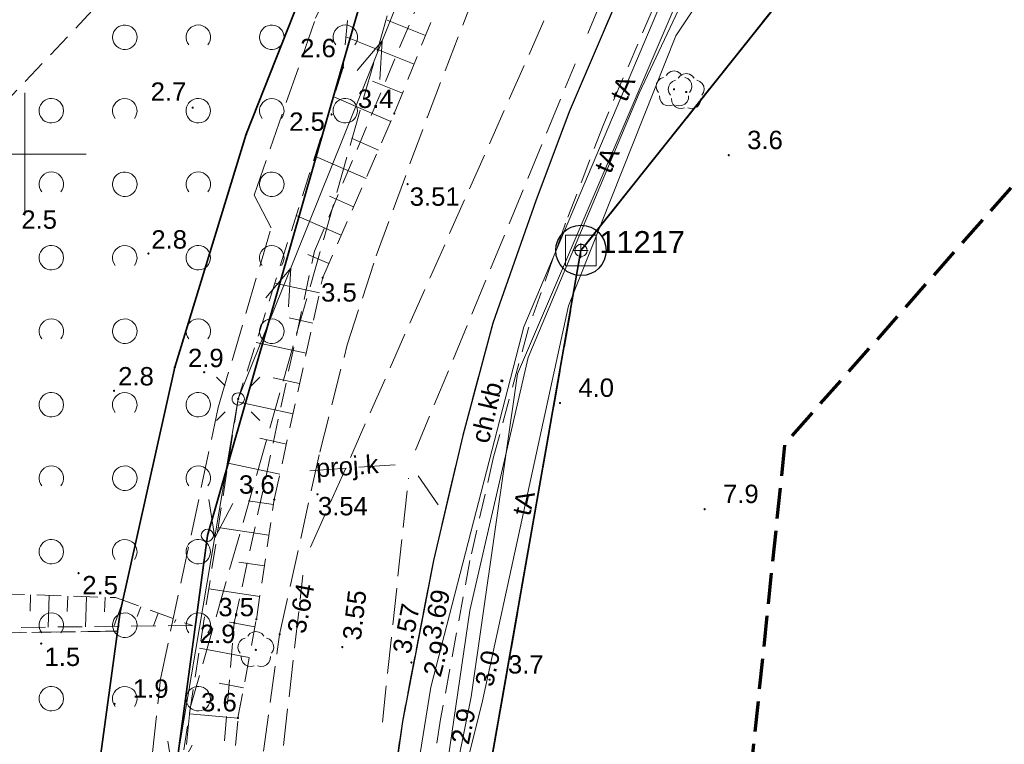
# Model space of a CAD drawing. Extents: x 5459987 to 5506369, y 5959610 to 5991660.
# Tile 22 of 51: x 5462450 to 5462490, y 5972176 to 5972205. Entities that reach past the tile are written whole.
import ezdxf
from ezdxf.enums import TextEntityAlignment as Align

# ---------------------------------------------------------------- set-up
doc = ezdxf.new("R2010")
doc.units = 0
for name, pattern in [('L_0_05', [1.75, 1.25, -0.5]), ('PRZER1-1', [1, 0.5, -0.5]), ('PRZER2-1', [1.5, 1, -0.5]), ('PRZER3-1', [2, 1.5, -0.5]), ('PRZER3-2', [2.5, 1.5, -1])]:
    doc.linetypes.add(name, pattern=pattern)
doc.layers.get('0').update_dxf_attribs({"linetype": 'CONTINUOUS'})
for name, color, linetype, lineweight in [('GEPPGD', 7, 'CONTINUOUS', 18), ('GEPPGO', 7, 'CONTINUOUS', 18), ('GESDZI', 7, 'CONTINUOUS', 18), ('GESJOB', 7, 'CONTINUOUS', 35), ('GESOZN', 7, 'CONTINUOUS', 18), ('GSLKRW', 7, 'CONTINUOUS', 25), ('GSPSSP', 7, 'CONTINUOUS', 18), ('GSPSSP_O', 7, 'CONTINUOUS', 18), ('GSPWPN', 7, 'CONTINUOUS', 13), ('GSPWPN_O', 7, 'CONTINUOUS', 13), ('GSPWPS', 7, 'CONTINUOUS', 13), ('GSPWPS_O', 7, 'CONTINUOUS', 13), ('GSSKOA', 7, 'CONTINUOUS', 18), ('GSSKOD', 7, 'CONTINUOUS', 18), ('GSSKOD_O', 7, 'CONTINUOUS', 18), ('GSSZAD', 7, 'CONTINUOUS', 18), ('GSSZSN', 7, 'CONTINUOUS', 18), ('GUPELA', 7, 'CONTINUOUS', 18), ('GUPPRZ_O', 7, 'CONTINUOUS', 18), ('KRZYZE_2000', 230, 'CONTINUOUS', 18), ('OSN_OZN', 1, 'L_0_05', 18), ('ZAKRES', 3, 'L_0_05', 18)]:
    doc.layers.add(name, color=color, linetype=linetype, lineweight=lineweight)
for name, color, linetype, lineweight, true_color in [('GESKKL', 7, 'CONTINUOUS', 18, 0x24bc24), ('GESUZY', 7, 'CONTINUOUS', 18, 0x008000), ('GSPRDL', 7, 'CONTINUOUS', 18, 0x008000), ('GULEPR', 1, 'CONTINUOUS', 18, 0xff0000), ('GULKPR', 7, 'CONTINUOUS', 18, 0x803300), ('GULKPR_O', 7, 'CONTINUOUS', 18, 0x803300), ('GULTPR', 7, 'CONTINUOUS', 18, 0xff9100), ('GULTPR_O', 7, 'CONTINUOUS', 18, 0xff9100), ('GULWPR', 5, 'CONTINUOUS', 18, 0x0000ff)]:
    doc.layers.add(name, color=color, linetype=linetype, lineweight=lineweight, true_color=true_color)
doc.styles.add('Arial', font='arial.ttf')

# ---------------------------------------------------------------- blocks, each defined once
blk = doc.blocks.new('GSPSSP1')
at = {"color": 0}
blk.add_lwpolyline([(0.625, 0.625), (0.625, -0.625), (-0.625, -0.625), (-0.625, 0.625)], close=True, dxfattribs=at)
for points in [[(0.3, 0), (-0.3, 0)], [(0, 0.3), (0, -0.3)]]:
    blk.add_lwpolyline(points, dxfattribs=at)
blk = doc.blocks.new('GEPPGD1_2')
blk.add_hatch(color=0).paths.add_polyline_path([(0, -0.045), (0.013906, -0.042798), (0.02645, -0.036406), (0.036406, -0.02645), (0.042798, -0.013906), (0.045, 0), (0.042798, 0.013906), (0.036406, 0.02645), (0.02645, 0.036406), (0.013906, 0.042798), (0, 0.045), (-0.013906, 0.042798), (-0.02645, 0.036406), (-0.036406, 0.02645), (-0.042798, 0.013906), (-0.045, 0), (-0.042798, -0.013906), (-0.036406, -0.02645), (-0.02645, -0.036406), (-0.013906, -0.042798)])
blk = doc.blocks.new('GSPRDL1')
blk.add_hatch(color=0).paths.add_polyline_path([(0, -0.045), (0.013906, -0.042798), (0.02645, -0.036406), (0.036406, -0.02645), (0.042798, -0.013906), (0.045, 0), (0.042798, 0.013906), (0.036406, 0.02645), (0.02645, 0.036406), (0.013906, 0.042798), (0, 0.045), (-0.013906, 0.042798), (-0.02645, 0.036406), (-0.036406, 0.02645), (-0.042798, 0.013906), (-0.045, 0), (-0.042798, -0.013906), (-0.036406, -0.02645), (-0.02645, -0.036406), (-0.013906, -0.042798)])
at = {"color": 0}
for points in [[(-0.635969, -0.134326), (-0.70458, -0.024001), (-0.731429, 0.103115), (-0.713292, 0.231763), (-0.652348, 0.346501), (-0.55591, 0.433559), (-0.435555, 0.482485)], [(-0.324277, 0.563333), (-0.240553, 0.662679), (-0.127956, 0.727494), (0, 0.75), (0.127956, 0.727494), (0.240553, 0.662679), (0.324277, 0.563333)], [(0.435555, 0.482485), (0.55591, 0.433559), (0.652348, 0.346501), (0.713292, 0.231763), (0.731429, 0.103115), (0.70458, -0.024001), (0.635969, -0.134326)], [(-0.068773, -0.646351), (-0.194901, -0.677512), (-0.324092, -0.663766), (-0.440839, -0.606763), (-0.531129, -0.513345), (-0.584125, -0.394725), (-0.593465, -0.265141)], [(0.593465, -0.265141), (0.584125, -0.394725), (0.531129, -0.513345), (0.440839, -0.606763), (0.324092, -0.663766), (0.194901, -0.677512), (0.068773, -0.646351)]]:
    blk.add_lwpolyline(points, dxfattribs=at)
blk = doc.blocks.new('GSPWPN1')
blk.add_hatch(color=0).paths.add_polyline_path([(-0.045, 0), (-0.043467, -0.011647), (-0.038971, -0.0225), (-0.03182, -0.03182), (-0.0225, -0.038971), (-0.011647, -0.043467), (0, -0.045), (0.011647, -0.043467), (0.0225, -0.038971), (0.03182, -0.03182), (0.038971, -0.0225), (0.043467, -0.011647), (0.045, 0), (0.043467, 0.011647), (0.038971, 0.0225), (0.03182, 0.03182), (0.0225, 0.038971), (0.011647, 0.043467), (0, 0.045), (-0.011647, 0.043467), (-0.0225, 0.038971), (-0.03182, 0.03182), (-0.038971, 0.0225), (-0.043467, 0.011647)])
blk = doc.blocks.new('GSPWPS1')
blk.add_hatch(color=0).paths.add_polyline_path([(-0.045, 0), (-0.043467, -0.011647), (-0.038971, -0.0225), (-0.03182, -0.03182), (-0.0225, -0.038971), (-0.011647, -0.043467), (0, -0.045), (0.011647, -0.043467), (0.0225, -0.038971), (0.03182, -0.03182), (0.038971, -0.0225), (0.043467, -0.011647), (0.045, 0), (0.043467, 0.011647), (0.038971, 0.0225), (0.03182, 0.03182), (0.0225, 0.038971), (0.011647, 0.043467), (0, 0.045), (-0.011647, 0.043467), (-0.0225, 0.038971), (-0.03182, 0.03182), (-0.038971, 0.0225), (-0.043467, 0.011647)])
blk = doc.blocks.new('GEPPGO1_1')
at = {"color": 0}
blk.add_lwpolyline([(0, 0.25), (0.077254, 0.237764), (0.146946, 0.202254), (0.202254, 0.146946), (0.237764, 0.077254), (0.25, 0), (0.237764, -0.077254), (0.202254, -0.146946), (0.146946, -0.202254), (0.077254, -0.237764), (0, -0.25), (-0.077254, -0.237764), (-0.146946, -0.202254), (-0.202254, -0.146946), (-0.237764, -0.077254), (-0.25, 0), (-0.237764, 0.077254), (-0.202254, 0.146946), (-0.146946, 0.202254), (-0.077254, 0.237764)], close=True, dxfattribs=at)
blk = doc.blocks.new('GEPPGD1_1')
at = {"color": 0}
blk.add_lwpolyline([(0, 0.25), (0.077254, 0.237764), (0.146946, 0.202254), (0.202254, 0.146946), (0.237764, 0.077254), (0.25, 0), (0.237764, -0.077254), (0.202254, -0.146946), (0.146946, -0.202254), (0.077254, -0.237764), (0, -0.25), (-0.077254, -0.237764), (-0.146946, -0.202254), (-0.202254, -0.146946), (-0.237764, -0.077254), (-0.25, 0), (-0.237764, 0.077254), (-0.202254, 0.146946), (-0.146946, 0.202254), (-0.077254, 0.237764)], close=True, dxfattribs=at)
blk = doc.blocks.new('GUPELA1')
at = {"color": 0}
blk.add_lwpolyline([(0, 0.25), (0.064705, 0.241481), (0.125, 0.216506), (0.176777, 0.176777), (0.216506, 0.125), (0.241481, 0.064705), (0.25, 0), (0.241481, -0.064705), (0.216506, -0.125), (0.176777, -0.176777), (0.125, -0.216506), (0.064705, -0.241481), (0, -0.25), (-0.064705, -0.241481), (-0.125, -0.216506), (-0.176777, -0.176777), (-0.216506, -0.125), (-0.241481, -0.064705), (-0.25, 0), (-0.241481, 0.064705), (-0.216506, 0.125), (-0.176777, 0.176777), (-0.125, 0.216506), (-0.064705, 0.241481)], close=True, dxfattribs=at)
blk = doc.blocks.new('GUPELA2')
blk.add_hatch(color=0).paths.add_polyline_path([(-0.001087, 0.044987), (0.011881, 0.043403), (0.021281, 0.03965), (0.030065, 0.033482), (0.038133, 0.023893), (0.043117, 0.012881), (0.044986, 0.001113), (0.044323, -0.007777), (0.040557, -0.019497), (0.033417, -0.030138), (0.024849, -0.037517), (0.013788, -0.042836), (0.002013, -0.044955), (-0.00982, -0.043916), (-0.020466, -0.040077), (-0.029541, -0.033946), (-0.036867, -0.025804), (-0.04187, -0.01649), (-0.04461, -0.005909), (-0.044532, 0.006476), (-0.041285, 0.017903), (-0.034764, 0.028574), (-0.024479, 0.03776), (-0.013449, 0.042943)])
at = {"color": 0}
for points in [[(-0.883883, 0.883883), (-0.53033, 0.53033)], [(0.883883, 0.883883), (0.53033, 0.53033)], [(-0.883883, -0.883883), (-0.53033, -0.53033)], [(0.883883, -0.883883), (0.53033, -0.53033)]]:
    blk.add_lwpolyline(points, dxfattribs=at)
blk = doc.blocks.new('SUEP1')
at = {"color": 0}
blk.add_lwpolyline([(-0.75, -0.5), (0.75, 0), (-0.75, 0.5)], dxfattribs=at)
blk = doc.blocks.new('GSSZAD1')
at = {"color": 0}
blk.add_lwpolyline([(0.5, 0), (0.490964, 0.094626), (0.464184, 0.185831), (0.420627, 0.27032), (0.361867, 0.34504), (0.290028, 0.407288), (0.207708, 0.454816), (0.117879, 0.485906), (0.023791, 0.499434), (-0.071157, 0.494911), (-0.163534, 0.4725), (-0.25, 0.433013), (-0.32743, 0.377875), (-0.393027, 0.309079), (-0.444418, 0.229113), (-0.479746, 0.140866), (-0.497736, 0.047528), (-0.497736, -0.047528), (-0.479746, -0.140866), (-0.444418, -0.229113), (-0.393027, -0.309079), (-0.32743, -0.377875), (-0.25, -0.433013), (-0.163534, -0.4725), (-0.071157, -0.494911), (0.023791, -0.499434), (0.117879, -0.485906), (0.207708, -0.454816), (0.290028, -0.407288), (0.361867, -0.34504), (0.420627, -0.27032), (0.464184, -0.185831), (0.490964, -0.094626)], close=True, dxfattribs=at)
blk = doc.blocks.new('GSSZAD2')
at = {"color": 0}
blk.add_lwpolyline([(-0.390312, -0.3125), (-0.445567, -0.226869), (-0.482312, -0.131814), (-0.49902, -0.031282), (-0.494998, 0.070549), (-0.470412, 0.169449), (-0.426283, 0.26131), (-0.364446, 0.342315), (-0.287468, 0.409099), (-0.198548, 0.458889), (-0.10138, 0.489614), (0, 0.5), (0.10138, 0.489614), (0.198548, 0.458889), (0.287468, 0.409099), (0.364446, 0.342315), (0.426283, 0.26131), (0.470412, 0.169449), (0.494998, 0.070549), (0.49902, -0.031282), (0.482312, -0.131814), (0.445567, -0.226869), (0.390312, -0.3125)], dxfattribs=at)

msp = doc.modelspace()

# ---------------------------------------------------------------- linework, layer by layer
at = {"layer": 'GESDZI', "color": 86, "linetype": 'Continuous', "lineweight": 35, "true_color": 0x1a7000, "elevation": 10.22}
for points in [[(5462464.9, 5972151.67), (5462472.7, 5972196.07), (5462523.12, 5972259.37), (5462564.43, 5972288.11), (5462603.85, 5972292.22), (5462653.76, 5972289.26), (5462695.34, 5972286.78), (5462700.13, 5972289.31), (5462695.37, 5972302.27), (5462663.21, 5972300.67), (5462630.84, 5972304.3), (5462587.76, 5972309.16), (5462576.53, 5972310.13), (5462554.27, 5972303.77), (5462552.44, 5972302.79), (5462514.49, 5972273.68), (5462499.09, 5972259.82), (5462484.81, 5972241.37), (5462479.23, 5972234.17), (5462464.73, 5972209.82), (5462457.45, 5972184.44), (5462453.87, 5972157.77)], [(5462868.07, 5971903.66), (5462716.09, 5971917.91), (5462701.65, 5971919.26), (5462699.25, 5971919.55), (5462696.65, 5971919.73), (5462678.14, 5971921.53), (5462658.22, 5971923.38), (5462639.31, 5971925.14), (5462580.4, 5971930.64), (5462580.99, 5971970.63), (5462581.26, 5971988.63), (5462581.38, 5971996.63), (5462581.71, 5972019.24), (5462579.02, 5972070.41), (5462569.44, 5972241.64), (5462569.03, 5972275.5), (5462523.12, 5972259.37), (5462472.7, 5972196.07), (5462464.9, 5972151.67), (5462468.85, 5972073.61), (5462424.66, 5971940.41), (5462396.95, 5971904.43), (5462373.23, 5971712.32)]]:
    msp.add_lwpolyline(points, dxfattribs=at)
for points in [[(5462464.99, 5972231.39), (5462471.3, 5972227.41), (5462462.69, 5972210.08), (5462459.04, 5972200.82), (5462456.12, 5972191.3), (5462453.89, 5972181.3), (5462452.51, 5972171.14), (5462452.01, 5972160.32), (5462452.32, 5972150.13), (5462455.34, 5972102.56), (5462457.87, 5972101.97), (5462453.87, 5972157.77), (5462457.45, 5972184.44), (5462464.73, 5972209.82), (5462479.23, 5972234.17)], [(5462464.99, 5972231.39), (5462432.19, 5972224.99), (5462427.17, 5972199.15), (5462410.43, 5972168), (5462406.62, 5972160.9), (5462385.18, 5972097.94), (5462407.14, 5972103.91), (5462448.06, 5972094.45), (5462450.21, 5972103.75), (5462455.34, 5972102.56), (5462452.32, 5972150.13), (5462452.01, 5972160.32), (5462452.51, 5972171.14), (5462453.89, 5972181.3), (5462456.12, 5972191.3), (5462459.04, 5972200.82), (5462462.69, 5972210.08), (5462471.3, 5972227.41)]]:
    msp.add_lwpolyline(points, close=True, dxfattribs=at)
at = {"layer": 'GESJOB', "color": 252, "linetype": 'PRZER3-2', "lineweight": 35, "elevation": 10.22}
msp.add_lwpolyline([(5462579.02, 5972070.41), (5462569.44, 5972241.64), (5462569.03, 5972275.5), (5462523.12, 5972259.37), (5462472.7, 5972196.07), (5462464.9, 5972151.67)], dxfattribs=at)
msp.add_lwpolyline([(5462579.02, 5972070.41), (5462569.44, 5972241.64), (5462569.03, 5972275.5), (5462523.12, 5972259.37), (5462472.7, 5972196.07), (5462464.9, 5972151.67)], dxfattribs=at)
at = {"layer": 'GESKKL', "color": 252, "linetype": 'PRZER3-1', "lineweight": 18, "elevation": 10.06}
for points in [[(5462432.19, 5972224.99), (5462427.17, 5972199.15), (5462414.304, 5972175.208), (5462419.44, 5972170.82), (5462436.75, 5972164.98), (5462438.56, 5972171.6), (5462443.13, 5972185.52), (5462444.79, 5972196.46), (5462445.76, 5972196.29), (5462444.24, 5972184.97), (5462442.57, 5972180.36), (5462453.786, 5972180.532), (5462453.89, 5972181.3), (5462456.12, 5972191.3), (5462459.04, 5972200.82), (5462462.69, 5972210.08), (5462471.3, 5972227.41), (5462464.99, 5972231.39)], [(5462442.57, 5972180.36), (5462439.37, 5972171.46), (5462420.949, 5972100.717), (5462458.58, 5972092.02), (5462457.87, 5972101.97), (5462455.34, 5972102.56), (5462452.32, 5972150.13), (5462452.01, 5972160.32), (5462452.51, 5972171.14), (5462453.786, 5972180.532)]]:
    msp.add_lwpolyline(points, close=True, dxfattribs=at)
at = {"layer": 'GESOZN', "color": 252, "linetype": 'Continuous', "lineweight": 18, "elevation": 10.1}
msp.add_lwpolyline([(5462359.45, 5971403.28), (5462357.42, 5971443.6), (5462353.51, 5971465.73), (5462356.74, 5971481.76), (5462360.22, 5971562.85), (5462362.46, 5971623.44), (5462362.24, 5971633.81), (5462361.78, 5971666.54), (5462364.19, 5971706.59), (5462365.27, 5971717.59), (5462366.22, 5971726.74), (5462368.44, 5971742.8), (5462377.1, 5971802.16), (5462377.21, 5971868.04), (5462377.38, 5971905.1), (5462421.07, 5971953.77), (5462459.72, 5972075.93), (5462459.45, 5972086.04), (5462458.58, 5972092.02), (5462453.87, 5972157.77), (5462457.45, 5972184.44), (5462464.73, 5972209.82), (5462479.23, 5972234.17)], dxfattribs=at)
at = {"layer": 'GESUZY', "color": 252, "linetype": 'PRZER1-1', "lineweight": 18, "elevation": 10.08}
for points in [[(5462464.9, 5972151.67), (5462472.7, 5972196.07), (5462523.12, 5972259.37), (5462564.43, 5972288.11), (5462603.85, 5972292.22), (5462642.54, 5972289.925), (5462653.76, 5972289.26), (5462695.34, 5972286.78), (5462700.13, 5972289.31), (5462695.37, 5972302.27), (5462663.21, 5972300.67), (5462644.621, 5972302.755), (5462630.84, 5972304.3), (5462587.76, 5972309.16), (5462576.53, 5972310.13), (5462554.27, 5972303.77), (5462552.44, 5972302.79), (5462514.49, 5972273.68), (5462499.09, 5972259.82), (5462484.81, 5972241.37), (5462479.23, 5972234.17), (5462464.73, 5972209.82), (5462457.45, 5972184.44), (5462453.87, 5972157.77)], [(5462573.873, 5972162.41), (5462571.197, 5972210.24), (5462570.072, 5972230.35), (5462569.44, 5972241.64), (5462569.03, 5972275.5), (5462523.12, 5972259.37), (5462472.7, 5972196.07), (5462464.9, 5972151.67)]]:
    msp.add_lwpolyline(points, dxfattribs=at)
for points in [[(5462464.99, 5972231.39), (5462471.3, 5972227.41), (5462462.69, 5972210.08), (5462459.04, 5972200.82), (5462456.12, 5972191.3), (5462453.89, 5972181.3), (5462453.786, 5972180.532), (5462452.51, 5972171.14), (5462452.01, 5972160.32), (5462452.32, 5972150.13), (5462455.34, 5972102.56), (5462457.87, 5972101.97), (5462453.87, 5972157.77), (5462457.45, 5972184.44), (5462464.73, 5972209.82), (5462479.23, 5972234.17)], [(5462432.19, 5972224.99), (5462427.17, 5972199.15), (5462414.304, 5972175.208), (5462419.44, 5972170.82), (5462436.75, 5972164.98), (5462438.56, 5972171.6), (5462443.13, 5972185.52), (5462444.79, 5972196.46), (5462445.76, 5972196.29), (5462444.24, 5972184.97), (5462442.57, 5972180.36), (5462453.786, 5972180.532), (5462453.89, 5972181.3), (5462456.12, 5972191.3), (5462459.04, 5972200.82), (5462462.69, 5972210.08), (5462471.3, 5972227.41), (5462464.99, 5972231.39)], [(5462442.57, 5972180.36), (5462439.37, 5972171.46), (5462420.949, 5972100.717), (5462458.58, 5972092.02), (5462457.87, 5972101.97), (5462455.34, 5972102.56), (5462452.32, 5972150.13), (5462452.01, 5972160.32), (5462452.51, 5972171.14), (5462453.786, 5972180.532)]]:
    msp.add_lwpolyline(points, close=True, dxfattribs=at)
at = {"layer": 'GSLKRW', "color": 252, "linetype": 'Continuous', "lineweight": 25, "elevation": 10.18}
msp.add_lwpolyline([(5462537.24, 5972278.9), (5462528.77, 5972272.35), (5462520.72, 5972265.94), (5462518.12, 5972263.57), (5462503.55, 5972249.04), (5462498.7, 5972243.86), (5462492.85, 5972237.15), (5462489.74, 5972233.19), (5462486.81, 5972229.06), (5462482.96, 5972223.28), (5462480.8, 5972219.89), (5462478.86, 5972216.4), (5462475.4, 5972209.17), (5462472.22, 5972201.73), (5462470.86, 5972198.1), (5462469.1, 5972193.1), (5462467.88, 5972188.52), (5462466.68, 5972183.42), (5462465.41, 5972176.84), (5462464.54, 5972170.6)], dxfattribs=at)
at = {"layer": 'GSSKOA', "color": 252, "linetype": 'PRZER3-1', "lineweight": 18, "elevation": 10.18}
for points in [[(5462458.91, 5972169.69), (5462460.4, 5972180.4), (5462462.04, 5972187.83), (5462463.16, 5972192.22), (5462464.34, 5972195.85), (5462466.43, 5972201.53), (5462468.91, 5972207.94), (5462473.32, 5972217), (5462476.51, 5972222.96), (5462477.783, 5972224.815), (5462483.334, 5972232.939), (5462487.26, 5972238.5), (5462490.92, 5972243.02), (5462494.08, 5972246.77), (5462499.62, 5972253.4), (5462510.99, 5972264.79), (5462513.02, 5972266.39), (5462514.13, 5972266.77), (5462519.76, 5972271.67), (5462521.19, 5972272.64), (5462530.96, 5972280.47), (5462540.96, 5972287.78)], [(5462537.24, 5972278.9), (5462528.77, 5972272.35), (5462520.72, 5972265.94), (5462518.12, 5972263.57), (5462503.55, 5972249.04), (5462498.7, 5972243.86), (5462495.41, 5972240.18), (5462492.85, 5972237.15), (5462489.74, 5972233.19), (5462486.81, 5972229.06), (5462482.96, 5972223.28), (5462480.8, 5972219.89), (5462478.86, 5972216.4), (5462475.4, 5972209.17), (5462472.22, 5972201.73), (5462470.86, 5972198.1), (5462469.1, 5972193.1), (5462467.88, 5972188.52), (5462466.68, 5972183.42), (5462465.41, 5972176.84), (5462464.54, 5972170.6)]]:
    msp.add_lwpolyline(points, dxfattribs=at)
at = {"layer": 'GSSKOD', "color": 252, "linetype": 'PRZER2-1', "lineweight": 18, "elevation": 10.18}
for points in [[(5462464.54, 5972170.6), (5462465.41, 5972176.84), (5462466.68, 5972183.42), (5462467.88, 5972188.52), (5462469.1, 5972193.1), (5462470.86, 5972198.1), (5462472.22, 5972201.73), (5462475.4, 5972209.17), (5462478.86, 5972216.4), (5462480.8, 5972219.89), (5462482.96, 5972223.28), (5462486.81, 5972229.06), (5462489.74, 5972233.19), (5462492.85, 5972237.15), (5462495.41, 5972240.18), (5462498.7, 5972243.86), (5462503.55, 5972249.04), (5462518.12, 5972263.57), (5462520.79, 5972265.79), (5462529.36, 5972271.29), (5462538.47, 5972277)], [(5462539.29, 5972275.64), (5462530.23, 5972270.04), (5462522.12, 5972264.91), (5462499.8, 5972242.89), (5462496.56, 5972239.18), (5462494.04, 5972236.1), (5462491.03, 5972232.33), (5462488.11, 5972228.38), (5462484.29, 5972222.54), (5462481.84, 5972218.65), (5462480.13, 5972215.56), (5462478.28, 5972212.22), (5462476.78, 5972208.63), (5462473.6, 5972201.17), (5462472.07, 5972197.18), (5462470.56, 5972192.9), (5462469.12, 5972187.58), (5462468.17, 5972183.41), (5462466.97, 5972176.94), (5462465.81, 5972169.4)]]:
    msp.add_lwpolyline(points, dxfattribs=at)
at = {"layer": 'GSSZAD', "color": 252, "linetype": 'PRZER2-1', "lineweight": 18, "elevation": 10.1}
msp.add_lwpolyline([(5462457.068, 5972145.976), (5462456.663, 5972158.117), (5462458.551, 5972180.874), (5462461.826, 5972196.045), (5462470.007, 5972215.604), (5462467.216, 5972221.115), (5462442.851, 5972195.417), (5462426.361, 5972163.844), (5462420.603, 5972145.229), (5462414.153, 5972107.869), (5462429.004, 5972109.634), (5462447.067, 5972106.831), (5462459.302, 5972101.863), (5462459.793, 5972105.878), (5462459.021, 5972107.622), (5462458.667, 5972116.741), (5462458.285, 5972128.025)], close=True, dxfattribs=at)
at = {"layer": 'GSSZSN', "color": 252, "linetype": 'PRZER2-1', "lineweight": 18, "elevation": 10.06}
msp.add_lwpolyline([(5462457.65, 5972165.41), (5462458.7, 5972176.99), (5462459.45, 5972181.01), (5462460.18, 5972185.9), (5462462.16, 5972194.96), (5462465.08, 5972201.66), (5462468.85, 5972211.06), (5462470.71, 5972214.41), (5462474.85, 5972224.11), (5462463.59, 5972209.94), (5462462.99, 5972203.54), (5462458.71, 5972190.01), (5462454.048, 5972159.947)], dxfattribs=at)
at = {"layer": 'GSSZSN', "color": 252, "linetype": 'Continuous', "lineweight": 18, "elevation": 10.06}
for points in [[(5462466.356, 5972204.842), (5462464.793, 5972205.469)], [(5462463.107, 5972204.784), (5462465.886, 5972203.669)], [(5462465.416, 5972202.497), (5462464.193, 5972202.987)], [(5462462.611, 5972202.341), (5462464.935, 5972201.328)], [(5462464.431, 5972200.17), (5462463.329, 5972200.65)], [(5462461.844, 5972199.919), (5462463.926, 5972199.012)], [(5462463.421, 5972197.853), (5462462.441, 5972198.281)], [(5462461.078, 5972197.496), (5462462.916, 5972196.695)], [(5462462.411, 5972195.537), (5462461.553, 5972195.911)], [(5462460.206, 5972194.738), (5462462.025, 5972194.341)], [(5462461.755, 5972193.106), (5462460.789, 5972193.317)], [(5462459.44, 5972192.319), (5462461.485, 5972191.872)], [(5462461.215, 5972190.638), (5462460.137, 5972190.873)], [(5462458.692, 5972189.896), (5462460.946, 5972189.403)], [(5462460.676, 5972188.169), (5462459.587, 5972188.407)], [(5462458.304, 5972187.394), (5462460.406, 5972186.935)], [(5462460.15, 5972185.698), (5462459.119, 5972185.852)], [(5462457.895, 5972184.757), (5462459.963, 5972184.448)], [(5462459.777, 5972183.198), (5462458.739, 5972183.353)], [(5462450.234, 5972182.017), (5462450.211, 5972181.353)], [(5462450.994, 5972181.991), (5462450.949, 5972180.698)], [(5462451.754, 5972181.964), (5462451.732, 5972181.335)], [(5462457.508, 5972182.26), (5462459.59, 5972181.949)], [(5462452.513, 5972181.938), (5462452.471, 5972180.713)], [(5462453.273, 5972181.912), (5462453.253, 5972181.317)], [(5462454.014, 5972181.784), (5462453.63, 5972180.725)], [(5462454.729, 5972181.525), (5462454.585, 5972181.13)], [(5462455.443, 5972181.267), (5462455.254, 5972180.742)], [(5462456.158, 5972181.008), (5462456.112, 5972180.879)], [(5462459.392, 5972180.701), (5462458.359, 5972180.894)], [(5462457.133, 5972179.837), (5462459.161, 5972179.459)], [(5462458.929, 5972178.217), (5462457.934, 5972178.403)], [(5462456.717, 5972177.155), (5462458.699, 5972176.975)]]:
    msp.add_lwpolyline(points, dxfattribs=at)
at = {"layer": 'GSSZSN', "color": 252, "linetype": 'PRZER2-1', "lineweight": 18, "elevation": 10.06}
msp.add_lwpolyline([(5462445.76, 5972196.29), (5462447.036, 5972186.992), (5462448.986, 5972182.06), (5462453.7, 5972181.898), (5462456.846, 5972180.759), (5462448.814, 5972180.675), (5462445.469, 5972183.847), (5462444.24, 5972184.97)], close=True, dxfattribs=at)
at = {"layer": 'GULEPR', "color": 1, "linetype": 'PRZER3-1', "lineweight": 18, "true_color": 0xff0000, "elevation": 10.14}
msp.add_lwpolyline([(5462454.373, 5972167.626), (5462455.534, 5972178.575), (5462457.895, 5972189.661), (5462460.053, 5972196.993), (5462459.361, 5972198.326), (5462461.87, 5972205.551), (5462469.133, 5972221.104), (5462472.009, 5972224.524), (5462473.402, 5972223.756), (5462481.312, 5972234.779), (5462486.343, 5972242.471), (5462494.904, 5972251.272), (5462509.216, 5972264.885), (5462517.055, 5972271.922), (5462517.498, 5972271.605), (5462525.042, 5972278.674), (5462532.62, 5972285.192), (5462539.846, 5972290.62), (5462551.924, 5972296.859), (5462557.517, 5972300.218), (5462567.129, 5972303.658)], dxfattribs=at)
msp.add_lwpolyline([(5462454.373, 5972167.626), (5462455.534, 5972178.575), (5462457.895, 5972189.661), (5462460.053, 5972196.993), (5462459.361, 5972198.326), (5462461.87, 5972205.551), (5462469.133, 5972221.104), (5462472.009, 5972224.524), (5462473.402, 5972223.756), (5462481.312, 5972234.779), (5462486.343, 5972242.471), (5462494.904, 5972251.272), (5462509.216, 5972264.885), (5462517.055, 5972271.922), (5462517.498, 5972271.605), (5462525.042, 5972278.674), (5462532.62, 5972285.192), (5462539.846, 5972290.62), (5462551.924, 5972296.859), (5462557.517, 5972300.218), (5462567.129, 5972303.658)], dxfattribs=at)
at = {"layer": 'GULEPR', "color": 1, "linetype": 'Continuous', "lineweight": 18, "true_color": 0xff0000, "elevation": 10.14}
msp.add_lwpolyline([(5462453.01, 5972156.3), (5462458.71, 5972190.01), (5462471.06, 5972220.73)], dxfattribs=at)
msp.add_lwpolyline([(5462453.01, 5972156.3), (5462458.71, 5972190.01), (5462471.06, 5972220.73)], dxfattribs=at)
at = {"layer": 'GULKPR', "linetype": 'PRZER3-1', "lineweight": 18, "elevation": 10.14}
for points in [[(5462461.666, 5972183.963), (5462481.167, 5972227.95)], [(5462472.975, 5972204.924), (5462478.53, 5972218.37)], [(5462465.951, 5972187.92), (5462472.463, 5972203.685)], [(5462465.123, 5972187.324), (5462461.195, 5972187.05)], [(5462464.594, 5972176.81), (5462465.658, 5972186.769)], [(5462466.878, 5972185.681), (5462466.061, 5972186.871)], [(5462458.73, 5972159.97), (5462461.354, 5972182.818)]]:
    msp.add_lwpolyline(points, dxfattribs=at)
at = {"layer": 'GULTPR', "color": 30, "linetype": 'Continuous', "lineweight": 18, "true_color": 0xff9100, "elevation": 10.14}
for points in [[(5462465.805, 5972165.265), (5462465.876, 5972165.754), (5462468.17, 5972181.38), (5462470.54, 5972191.7), (5462475.08, 5972202.49), (5462480.35, 5972213.69), (5462486.39, 5972223.61), (5462500.81, 5972240.29), (5462502.97, 5972242.46)], [(5462465.805, 5972165.265), (5462465.876, 5972165.754), (5462468.17, 5972181.38), (5462470.54, 5972191.7), (5462475.08, 5972202.49), (5462480.35, 5972213.69), (5462486.39, 5972223.61), (5462500.81, 5972240.29), (5462502.97, 5972242.46)], [(5462466.04, 5972167.07), (5462468.68, 5972177.68), (5462472.19, 5972193.81), (5462476.574, 5972204.835), (5462484.4, 5972216.54), (5462493.51, 5972229.63)], [(5462466.04, 5972167.07), (5462468.68, 5972177.68), (5462472.19, 5972193.81), (5462476.574, 5972204.835), (5462484.4, 5972216.54), (5462493.51, 5972229.63)], [(5462466.04, 5972167.07), (5462468.22, 5972177.85), (5462470.11, 5972191.04), (5462478.69, 5972211.09), (5462485.18, 5972221.97)], [(5462466.04, 5972167.07), (5462468.22, 5972177.85), (5462470.11, 5972191.04), (5462478.69, 5972211.09), (5462485.18, 5972221.97)], [(5462486.16, 5972221.57), (5462480.02, 5972213.12), (5462478.58, 5972212.37), (5462470.37, 5972192.95), (5462466.57, 5972178.24), (5462464.79, 5972167.17), (5462464.14, 5972154.95), (5462464.66, 5972139.16), (5462465.41, 5972129.57), (5462466.55, 5972118.68)], [(5462486.16, 5972221.57), (5462480.02, 5972213.12), (5462478.58, 5972212.37), (5462470.37, 5972192.95), (5462466.57, 5972178.24), (5462464.79, 5972167.17), (5462464.14, 5972154.95), (5462464.66, 5972139.16), (5462465.41, 5972129.57), (5462466.55, 5972118.68)]]:
    msp.add_lwpolyline(points, dxfattribs=at)
at = {"layer": 'GULWPR', "color": 5, "linetype": 'PRZER3-1', "lineweight": 18, "true_color": 0x0000ff, "elevation": 10.14}
msp.add_lwpolyline([(5462704.964, 5972286.685), (5462681.772, 5972268.693), (5462660.5, 5972284.189), (5462661.373, 5972304.064), (5462604.648, 5972307.864), (5462591.32, 5972307.433), (5462570.184, 5972303.208), (5462558.069, 5972299.308), (5462540.383, 5972289.778), (5462532.787, 5972284.385), (5462516.827, 5972270.077), (5462495.218, 5972249.749), (5462486.817, 5972241.469), (5462470.899, 5972218.569), (5462465.333, 5972207.57), (5462456.754, 5972177.398), (5462455.253, 5972162.811)], dxfattribs=at)
at = {"layer": 'KRZYZE_2000', "color": 252, "lineweight": 18, "flags": 128}
for points in [[(5462450, 5972197.5), (5462450, 5972202.5)], [(5462447.5, 5972200), (5462452.5, 5972200)]]:
    msp.add_lwpolyline(points, dxfattribs=at)
at = {"layer": 'OSN_OZN', "color": 252, "linetype": 'Continuous', "lineweight": 25}
msp.add_circle((5462472.699, 5972196.071), 1.029, dxfattribs=at)
at = {"layer": 'ZAKRES', "color": 252, "lineweight": 70, "flags": 128}
msp.add_lwpolyline([(5462543.8, 5972311.19), (5462511.46, 5972288.78), (5462481.09, 5972259.6), (5462422.01, 5972247.35), (5462418.13, 5972209.64), (5462389.82, 5972163.08), (5462367.15, 5972078.93), (5462475.94, 5972049.63), (5462481.47, 5972081.94), (5462475.95, 5972139.11), (5462481.03, 5972188.17), (5462517.69, 5972229.73), (5462568.77, 5972278.32)], close=True, dxfattribs=at)

# ---------------------------------------------------------------- block references
at = {"layer": 'GEPPGD', "color": 86, "linetype": 'Continuous', "lineweight": 18, "true_color": 0x1a7000}
for name, p in [('GEPPGD1_2', (5462459.04, 5972200.82, 10.24)), ('GEPPGD1_2', (5462456.12, 5972191.3, 10.24)), ('GEPPGD1_1', (5462457.45, 5972184.44, 10.24)), ('GEPPGD1_2', (5462453.89, 5972181.3, 10.24))]:
    msp.add_blockref(name, p, dxfattribs=at)
at = {"layer": 'GEPPGO', "color": 252, "linetype": 'Continuous', "lineweight": 18}
msp.add_blockref('GEPPGO1_1', (5462472.7, 5972196.07, 10.24), dxfattribs=at)
at = {"layer": 'GSPRDL', "color": 252, "linetype": 'Continuous', "lineweight": 18}
for p in [(5462476.5, 5972202.65, 10.12), (5462476.996, 5972202.538, 10.12), (5462459.428, 5972179.766, 10.12)]:
    msp.add_blockref('GSPRDL1', p, dxfattribs=at)
at = {"layer": 'GSPSSP', "color": 252, "linetype": 'Continuous', "lineweight": 18}
msp.add_blockref('GSPSSP1', (5462472.7, 5972196.07, 10.36), dxfattribs=at)
at = {"layer": 'GSPWPN', "color": 252, "linetype": 'Continuous', "lineweight": 13}
for p in [(5462462.99, 5972203.54, 10.08), (5462456.85, 5972201.9, 10.08), (5462462.522, 5972201.62, 10.08), (5462465.08, 5972201.66, 10.08), (5462478.733, 5972199.957, 10.08), (5462455.044, 5972195.944, 10.08), (5462462.16, 5972194.96, 10.08), (5462457.32, 5972191.1, 10.08), (5462453.642, 5972190.342, 10.08), (5462471.842, 5972189.844, 10.08), (5462460.18, 5972185.9, 10.08), (5462477.749, 5972185.509, 10.08), (5462452.193, 5972182.898, 10.08), (5462458.551, 5972180.874, 10.08), (5462459.45, 5972181.01, 10.08), (5462450.668, 5972180.023, 10.08), (5462468.97, 5972178.55, 10.08), (5462453.66, 5972177.56, 10.08), (5462458.7, 5972176.99, 10.08)]:
    msp.add_blockref('GSPWPN1', p, dxfattribs=at)
at = {"layer": 'GSPWPS', "color": 252, "linetype": 'Continuous', "lineweight": 13}
for p in [(5462465.624, 5972198.777, 10.08), (5462461.945, 5972186.118, 10.08), (5462460.4, 5972180.4, 10.08), (5462462.96, 5972179.88, 10.08), (5462465.78, 5972179.25, 10.08), (5462466.78, 5972178.95, 10.08)]:
    msp.add_blockref('GSPWPS1', p, dxfattribs=at)
at = {"layer": 'GSSZAD', "color": 252, "linetype": 'Continuous', "lineweight": 18}
for name, p in [('GSSZAD1', (5462454.08, 5972204.773, 10.1)), ('GSSZAD2', (5462457.08, 5972204.773, 10.1)), ('GSSZAD1', (5462460.08, 5972204.773, 10.1)), ('GSSZAD2', (5462463.08, 5972204.773, 10.1)), ('GSSZAD1', (5462451.08, 5972201.773, 10.1)), ('GSSZAD2', (5462454.08, 5972201.773, 10.1)), ('GSSZAD1', (5462457.08, 5972201.773, 10.1)), ('GSSZAD2', (5462460.08, 5972201.773, 10.1)), ('GSSZAD1', (5462463.08, 5972201.773, 10.1)), ('GSSZAD2', (5462451.08, 5972198.773, 10.1)), ('GSSZAD1', (5462454.08, 5972198.773, 10.1)), ('GSSZAD2', (5462457.08, 5972198.773, 10.1)), ('GSSZAD1', (5462460.08, 5972198.773, 10.1)), ('GSSZAD1', (5462451.08, 5972195.773, 10.1)), ('GSSZAD2', (5462454.08, 5972195.773, 10.1)), ('GSSZAD1', (5462457.08, 5972195.773, 10.1)), ('GSSZAD2', (5462460.08, 5972195.773, 10.1)), ('GSSZAD2', (5462451.08, 5972192.773, 10.1)), ('GSSZAD1', (5462454.08, 5972192.773, 10.1)), ('GSSZAD2', (5462457.08, 5972192.773, 10.1)), ('GSSZAD1', (5462460.08, 5972192.773, 10.1)), ('GSSZAD1', (5462451.08, 5972189.773, 10.1)), ('GSSZAD2', (5462454.08, 5972189.773, 10.1)), ('GSSZAD1', (5462457.08, 5972189.773, 10.1)), ('GSSZAD2', (5462451.08, 5972186.773, 10.1)), ('GSSZAD1', (5462454.08, 5972186.773, 10.1)), ('GSSZAD2', (5462457.08, 5972186.773, 10.1)), ('GSSZAD1', (5462451.08, 5972183.773, 10.1)), ('GSSZAD2', (5462454.08, 5972183.773, 10.1)), ('GSSZAD1', (5462457.08, 5972183.773, 10.1)), ('GSSZAD2', (5462451.08, 5972180.773, 10.1)), ('GSSZAD1', (5462454.08, 5972180.773, 10.1)), ('GSSZAD2', (5462457.08, 5972180.773, 10.1)), ('GSSZAD1', (5462451.08, 5972177.773, 10.1)), ('GSSZAD2', (5462454.08, 5972177.773, 10.1)), ('GSSZAD1', (5462457.08, 5972177.773, 10.1))]:
    msp.add_blockref(name, p, dxfattribs=at)
at = {"layer": 'GULEPR', "color": 1, "linetype": 'Continuous', "lineweight": 18, "true_color": 0xff0000}
for p, rotation in [((5462464.305, 5972203.927, 10.14), 68.09897372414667), ((5462460.575, 5972194.649, 10.14), 68.09897372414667), ((5462457.876, 5972185.08, 10.14), 260.4026764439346), ((5462456.209, 5972175.22, 10.14), 260.4026764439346)]:
    msp.add_blockref('SUEP1', p, dxfattribs=dict(at, rotation=rotation))
at = {"layer": 'GUPELA', "color": 252, "linetype": 'Continuous', "lineweight": 18}
for name in ['GUPELA2', 'GUPELA1']:
    msp.add_blockref(name, (5462458.71, 5972190.01, 10.16), dxfattribs=at)

# ---------------------------------------------------------------- texts
at = {"layer": 'GSPSSP_O', "color": 252, "linetype": 'Continuous', "lineweight": 0, "style": 'Arial'}
msp.add_text('11217', height=0.9, dxfattribs=at).set_placement((5462473.45, 5972195.96, 10.8))
at = {"layer": 'GSPWPN_O', "color": 252, "linetype": 'Continuous', "lineweight": 0, "style": 'Arial'}
for s, p in [('2.6', (5462461.238, 5972203.958, 10.8)), ('3.4', (5462463.592, 5972201.886, 10.8)), ('3.5', (5462462.092, 5972193.983, 10.8)), ('3.6', (5462458.742, 5972186.141, 10.8)), ('3.5', (5462457.898, 5972181.139, 10.8)), ('3.6', (5462457.194, 5972177.255, 10.8))]:
    msp.add_text(s, height=0.75, rotation=360, dxfattribs=at).set_placement(p)
for s, p in [('2.7', (5462455.134, 5972202.179, 10.8)), ('2.5', (5462460.791, 5972200.953, 10.8)), ('3.6', (5462479.483, 5972200.207, 10.8)), ('2.5', (5462449.855, 5972196.955, 10.8)), ('2.8', (5462455.163, 5972196.145, 10.8)), ('2.9', (5462456.659, 5972191.307, 10.8)), ('2.8', (5462453.81, 5972190.56, 10.8)), ('4.0', (5462472.592, 5972190.094, 10.8)), ('7.9', (5462478.499, 5972185.759, 10.8)), ('2.5', (5462452.344, 5972182.032, 10.8)), ('2.9', (5462457.144, 5972180.045, 10.8)), ('1.5', (5462450.803, 5972179.108, 10.8)), ('3.7', (5462469.72, 5972178.8, 10.8)), ('1.9', (5462454.41, 5972177.81, 10.8))]:
    msp.add_text(s, height=0.75, dxfattribs=at).set_placement(p)
at = {"layer": 'GSPWPS_O', "color": 252, "linetype": 'Continuous', "lineweight": 0, "style": 'Arial'}
for s, p in [('3.51', (5462465.711, 5972197.894, 10.8)), ('3.54', (5462461.962, 5972185.257, 10.8))]:
    msp.add_text(s, height=0.75, dxfattribs=at).set_placement(p)
for s, rotation, p in [('3.64', 79.0183, (5462461.439, 5972180.393, 10.8)), ('3.55', 83.2996, (5462463.71, 5972180.13, 10.8)), ('3.69', 78.0571, (5462466.942, 5972180.141, 10.8)), ('3.57', 79.0158, (5462465.739, 5972179.564, 10.8))]:
    msp.add_text(s, height=0.75, rotation=rotation, dxfattribs=at).set_placement(p)
at = {"layer": 'GSSKOD_O', "color": 252, "linetype": 'Continuous', "lineweight": 0, "style": 'Arial'}
msp.add_text('ch.kb.', height=0.75, rotation=76.9019, dxfattribs=at).set_placement((5462469.245, 5972189.515, 10.8), align=Align.CENTER)
at = {"layer": 'GULKPR_O', "color": 36, "linetype": 'Continuous', "lineweight": 0, "true_color": 0x803300, "style": 'Arial'}
msp.add_text('proj.k', height=0.75, rotation=3.9864, dxfattribs=at).set_placement((5462463.18, 5972186.895, 10.8), align=Align.CENTER)
at = {"layer": 'GULTPR_O', "color": 30, "linetype": 'Continuous', "lineweight": 0, "true_color": 0xff9100, "style": 'Arial'}
for rotation, p in [(67.0833, (5462474.745, 5972202.546, 10.8)), (66.8325, (5462474.101, 5972199.619, 10.8)), (77.7234, (5462470.722, 5972185.683, 10.8))]:
    msp.add_text('tA', height=0.75, rotation=rotation, dxfattribs=at).set_placement(p, align=Align.CENTER)
at = {"layer": 'GUPPRZ_O', "color": 30, "linetype": 'Continuous', "lineweight": 0, "true_color": 0xff9100, "style": 'Arial'}
for s, rotation, p in [('2.9', 75.5156, (5462466.97, 5972178.616, 10.8)), ('3.0', 77.7234, (5462469.098, 5972178.22, 10.8))]:
    msp.add_text(s, height=0.75, rotation=rotation, dxfattribs=at).set_placement(p)
msp.add_text('2.9', height=0.75, rotation=78.5675, dxfattribs=at).set_placement((5462468.407, 5972177.292, 10.8), align=Align.RIGHT)

doc.saveas('drawing.dxf')
